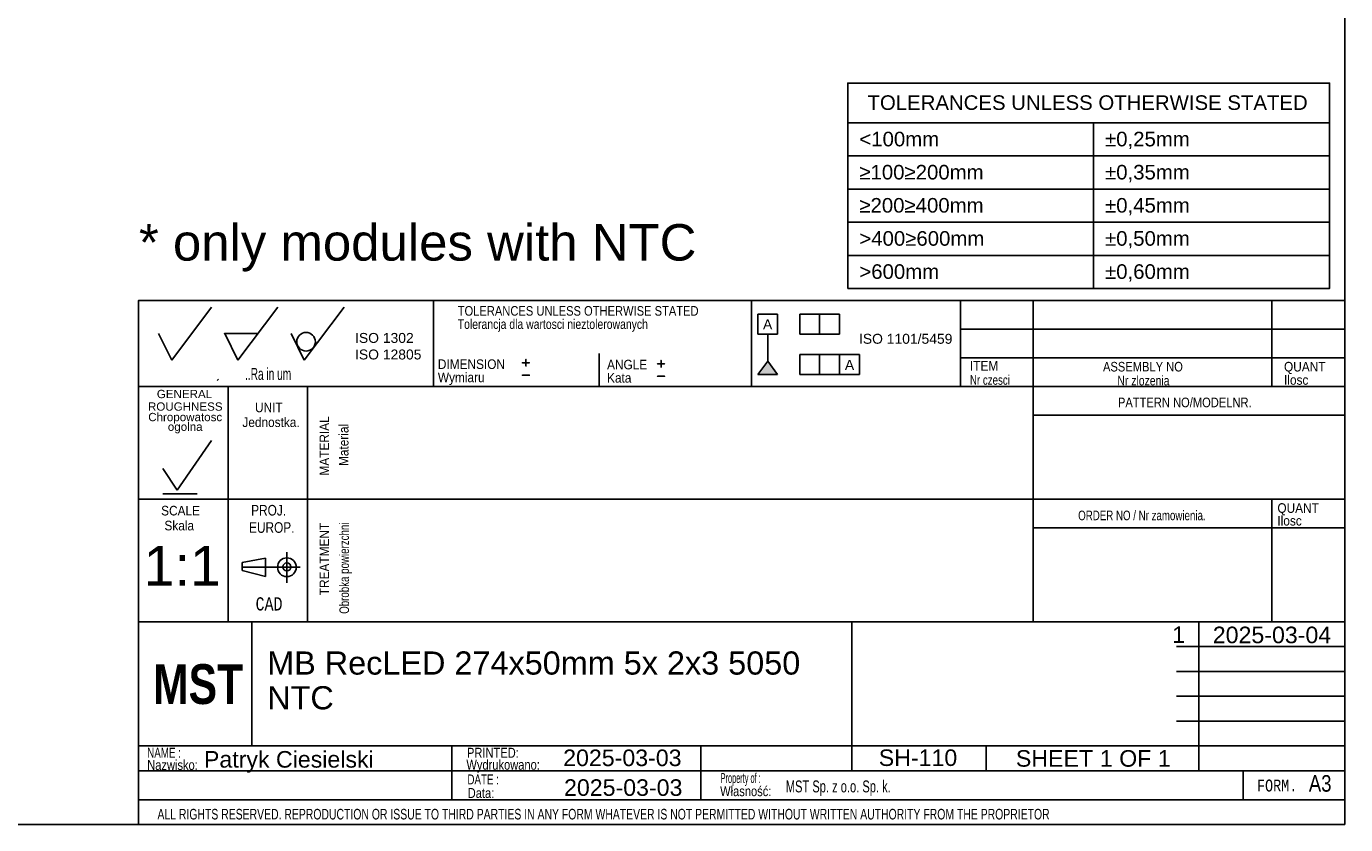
# Model space of a CAD drawing. Header units: millimetres. Extents: x 16 to 406, y 14 to 285.
# Tile 8 of 11: x 207 to 406, y 14 to 134. Entities that reach past the tile are written whole.
import ezdxf
from ezdxf.enums import TextEntityAlignment as Align
from ezdxf.lldxf.tags import DXFTag

# ---------------------------------------------------------------- set-up
doc = ezdxf.new("R2010")
doc.units = ezdxf.units.MM
for name, color, linetype in [('10', 7, 'Continuous'), ('Default', 7, 'Continuous'), ('FRAME', 7, 'Continuous')]:
    doc.layers.add(name, color=color, linetype=linetype)
doc.styles.add('SEACAD_Arial', font='arial.ttf')
doc.styles.add('SEACAD_Lucida_Console', font='lucon.TTF', dxfattribs={"width": 0.8})
tags = doc.linetypes.add('CENTER2', pattern=[28.575, 19.05, -3.175, 3.175, -3.175]).pattern_tags.tags
tags[10:11] = [DXFTag(74, 4), DXFTag(75, 0), DXFTag(340, '0'), DXFTag(46, 0.0), DXFTag(50, 0.0), DXFTag(44, 0.0), DXFTag(45, 0.0)]
tags[8:9] = [DXFTag(74, 4), DXFTag(75, 0), DXFTag(340, '0'), DXFTag(46, 0.0), DXFTag(50, 0.0), DXFTag(44, 0.0), DXFTag(45, 0.0)]
tags[6:7] = [DXFTag(74, 4), DXFTag(75, 0), DXFTag(340, '0'), DXFTag(46, 0.0), DXFTag(50, 0.0), DXFTag(44, 0.0), DXFTag(45, 0.0)]
tags[4:5] = [DXFTag(74, 4), DXFTag(75, 0), DXFTag(340, '0'), DXFTag(46, 0.0), DXFTag(50, 0.0), DXFTag(44, 0.0), DXFTag(45, 0.0)]

# ---------------------------------------------------------------- blocks, each defined once
blk = doc.blocks.new('SEANNOT_GROUP17')
at = {"layer": 'Default', "color": 7, "linetype": 'Continuous', "style": 'SEACAD_Arial'}
for s, p in [('MB RecLED 274x50mm 5x 2x3 5050', (243.07, 39.72)), ('NTC', (243.07, 34.47))]:
    blk.add_text(s, height=3.5, dxfattribs=at).set_placement(p, align=Align.TOP_LEFT)
blk = doc.blocks.new('SEANNOT_GROUP18')
at = {"layer": 'Default', "color": 7, "linetype": 'Continuous', "style": 'SEACAD_Arial'}
blk.add_text('Patryk Ciesielski', height=2.5, dxfattribs=at).set_placement((233.53, 24.68), align=Align.TOP_LEFT)
blk = doc.blocks.new('SEANNOT_GROUP19')
at = {"layer": 'Default', "color": 7, "linetype": 'Continuous', "style": 'SEACAD_Arial'}
blk.add_text('SH-110', height=2.5, dxfattribs=at).set_placement((335.35, 24.93), align=Align.TOP_LEFT)
blk = doc.blocks.new('SEANNOT_GROUP20')
at = {"layer": 'Default', "color": 7, "linetype": 'Continuous', "style": 'SEACAD_Arial'}
blk.add_text('2025-03-03', height=2.5, dxfattribs=at).set_placement((287.86, 20.42), align=Align.TOP_LEFT)
blk = doc.blocks.new('SEANNOT_GROUP21')
at = {"layer": 'Default', "color": 7, "linetype": 'Continuous', "style": 'SEACAD_Arial'}
blk.add_text('1:1', height=6, dxfattribs=at).set_placement((224.43, 55.64), align=Align.TOP_LEFT)
blk = doc.blocks.new('SEANNOT_GROUP22')
at = {"layer": 'Default', "color": 7, "linetype": 'Continuous', "style": 'SEACAD_Arial'}
blk.add_text('2025-03-03', height=2.5, dxfattribs=at).set_placement((287.73, 24.91), align=Align.TOP_LEFT)
blk = doc.blocks.new('SEANNOT_GROUP23')
at = {"layer": 'Default', "color": 7, "linetype": 'Continuous', "style": 'SEACAD_Arial'}
blk.add_text('1', height=2.5, dxfattribs=at).set_placement((379.63, 43.5), align=Align.TOP_LEFT)
blk = doc.blocks.new('SEANNOT_GROUP24')
at = {"layer": 'Default', "color": 7, "linetype": 'Continuous', "style": 'SEACAD_Arial'}
for s, p in [('SHEET ', (356.04, 24.82)), ('1', (368.7, 24.82)), (' OF ', (370.66, 24.82)), ('1', (377.45, 24.82))]:
    blk.add_text(s, height=2.5, dxfattribs=at).set_placement(p, align=Align.TOP_LEFT)
blk = doc.blocks.new('SEANNOT_GROUP25')
at = {"layer": 'Default', "color": 7, "linetype": 'Continuous', "style": 'SEACAD_Arial'}
blk.add_text('2025-03-04', height=2.5, dxfattribs=at).set_placement((385.75, 43.46), align=Align.TOP_LEFT)
blk = doc.blocks.new('SE2')
at = {"layer": 'FRAME', "color": 7, "linetype": 'Continuous'}
for p, q in [((330.66, 119.5), (403.36, 119.5)), ((367.73, 119.5), (367.73, 114.5)), ((330.66, 114.5), (403.36, 114.5)), ((367.73, 114.5), (367.73, 109.5)), ((330.66, 109.5), (403.36, 109.5)), ((367.73, 109.5), (367.73, 104.5)), ((330.66, 104.5), (403.36, 104.5)), ((367.73, 104.5), (367.73, 99.5)), ((330.66, 99.5), (403.36, 99.5)), ((367.73, 99.5), (367.73, 94.5))]:
    blk.add_line(p, q, dxfattribs=at)
blk.add_lwpolyline([(330.66, 94.5), (330.66, 125.5), (403.36, 125.5), (403.36, 94.5), (330.66, 94.5)], dxfattribs=at)
at = {"layer": 'FRAME', "color": 7, "linetype": 'Continuous', "style": 'SEACAD_Arial'}
for s, p in [('TOLERANCES UNLESS OTHERWISE STATED', (333.65, 123.65)), ('<100mm', (332.42, 118.15)), ('±0,25mm', (369.49, 118.15)), ('≥100≥200mm', (332.42, 113.15)), ('±0,35mm', (369.49, 113.15)), ('≥200≥400mm', (332.42, 108.15)), ('±0,45mm', (369.49, 108.15)), ('>400≥600mm', (332.42, 103.15)), ('±0,50mm', (369.49, 103.15)), ('>600mm', (332.42, 98.15)), ('±0,60mm', (369.49, 98.15))]:
    blk.add_text(s, height=2.2, dxfattribs=at).set_placement(p, align=Align.TOP_LEFT)

msp = doc.modelspace()

# ---------------------------------------------------------------- hatches: boundary and pattern name
at = {"layer": 'Default', "linetype": 'Continuous'}
msp.add_hatch(color=7, dxfattribs=at).paths.add_polyline_path([(318.589, 83.506), (317.089, 81.521), (320.089, 81.521)])

# ---------------------------------------------------------------- linework, layer by layer
at = {"layer": '10', "color": 7, "linetype": 'Continuous'}
for p, q in [((228.666, 83.702), (234.666, 91.702)), ((238.666, 83.702), (244.666, 91.702)), ((248.666, 83.702), (254.666, 91.702)), ((268.166, 92.702), (268.166, 79.702)), ((316.166, 92.702), (316.166, 79.702)), ((347.666, 92.702), (347.666, 79.702)), ((358.666, 92.702), (358.666, 44.202)), ((394.666, 92.702), (394.666, 79.702)), ((226.666, 87.702), (228.666, 83.702)), ((236.666, 87.702), (241.666, 87.702)), ((236.666, 87.702), (238.666, 83.702)), ((246.666, 87.702), (248.666, 83.702)), ((405.666, 88.369), (347.666, 88.369)), ((293.166, 84.702), (293.166, 79.702)), ((405.666, 84.036), (347.666, 84.036)), ((405.666, 79.702), (223.666, 79.702)), ((235.541, 80.629), (235.717, 80.835)), ((237.166, 79.702), (237.166, 44.202)), ((237.166, 79.702), (237.166, 45.702)), ((249.166, 79.702), (249.166, 44.202)), ((405.666, 75.369), (358.666, 75.369)), ((229.469, 64.067), (234.668, 71.572)), ((227.327, 67.349), (229.469, 64.067)), ((405.666, 62.702), (223.666, 62.702)), ((227.327, 63.528), (232.526, 63.528)), ((394.666, 62.702), (394.666, 44.202)), ((405.666, 58.369), (358.666, 58.369)), ((239.312, 53.117), (242.798, 53.809)), ((242.798, 53.809), (242.798, 51.041)), ((246.041, 54.678), (246.041, 50.07)), ((246.041, 54.678), (246.041, 50.07)), ((239.312, 51.925), (239.312, 53.117)), ((242.798, 51.041), (239.312, 51.925)), ((331.291, 44.202), (223.666, 44.202)), ((331.166, 44.202), (223.666, 44.202)), ((240.77, 25.544), (240.77, 44.294)), ((380.291, 44.202), (405.791, 44.202)), ((383.666, 21.702), (383.666, 44.202)), ((380.291, 40.452), (405.791, 40.452)), ((380.291, 36.702), (405.791, 36.702)), ((380.291, 32.952), (405.791, 32.952)), ((380.291, 29.202), (405.791, 29.202)), ((223.666, 25.452), (405.791, 25.452)), ((270.926, 25.414), (270.926, 17.289)), ((308.524, 25.452), (308.524, 17.327)), ((351.541, 25.452), (351.541, 21.702)), ((223.666, 21.702), (380.291, 21.702)), ((390.354, 21.702), (390.354, 17.327)), ((223.666, 17.327), (405.666, 17.327))]:
    msp.add_line(p, q, dxfattribs=at)
at = {"layer": '10', "color": 7, "linetype": 'CENTER2'}
msp.add_line((239.312, 52.425), (248.028, 52.425), dxfattribs=at)
at = {"layer": '10', "color": 7, "linetype": 'Continuous'}
for points in [[(405.666, 13.577), (405.666, 284.577), (15.666, 284.577), (15.666, 13.577), (405.666, 13.577)], [(405.666, 13.577), (405.666, 92.702), (223.666, 92.702), (223.666, 13.577), (405.666, 13.577)], [(331.291, 44.202), (331.291, 21.702), (405.666, 21.702), (405.666, 44.202), (331.291, 44.202)]]:
    msp.add_lwpolyline(points, dxfattribs=at)
for centre, radius in [((248.939, 86.457), 1.402), ((246.041, 52.425), 1.415), ((246.041, 52.484), 0.607)]:
    msp.add_circle(centre, radius, dxfattribs=at)
msp.add_point((236.666, 87.702), dxfattribs=at)
at = {"layer": 'Default', "color": 7, "linetype": 'Continuous'}
for p, q in [((317.089, 87.611), (317.089, 90.611)), ((317.089, 90.611), (320.089, 90.611)), ((320.089, 90.611), (320.089, 87.611)), ((323.424, 87.611), (323.424, 90.611)), ((323.424, 90.611), (329.424, 90.611)), ((326.424, 90.611), (326.424, 87.611)), ((329.424, 90.611), (329.424, 87.611)), ((320.089, 87.611), (317.089, 87.611)), ((318.589, 83.506), (318.589, 87.611)), ((329.424, 87.611), (323.424, 87.611)), ((323.424, 81.521), (323.424, 84.521)), ((323.424, 84.521), (332.424, 84.521)), ((326.424, 84.521), (326.424, 81.521)), ((329.424, 81.521), (329.424, 84.521)), ((332.424, 84.521), (332.424, 81.521)), ((317.089, 81.521), (318.589, 83.506)), ((318.589, 83.506), (320.089, 81.521)), ((320.089, 81.521), (317.089, 81.521)), ((332.424, 81.521), (323.424, 81.521))]:
    msp.add_line(p, q, dxfattribs=at)

# ---------------------------------------------------------------- block references
at = {"layer": 'Default'}
for name in ['SEANNOT_GROUP21', 'SEANNOT_GROUP23', 'SEANNOT_GROUP25', 'SEANNOT_GROUP17', 'SEANNOT_GROUP18', 'SEANNOT_GROUP22', 'SEANNOT_GROUP19', 'SEANNOT_GROUP24', 'SEANNOT_GROUP20']:
    msp.add_blockref(name, (0, 0), dxfattribs=at)
at = {"layer": 'FRAME'}
msp.add_blockref('SE2', (0, 0), dxfattribs=at)

# ---------------------------------------------------------------- texts
at = {"layer": '10', "attachment_point": 1}
for s, insert, char_height, width, style in [('{\\farial rounded mt|b0||i0||c0|p34;\\C7;\\H1.45000002;\\W0.83002;TOLERANCES UNLESS OTHERWISE STATED}', (271.823, 91.84), 1.45, 38.61414, 'SEACAD_Arial'), ('{\\farial rounded mt|b0||i0||c0|p34;\\C7;\\H1.45000002;\\W0.77704;Tolerancja dla wartosci nieztolerowanych}', (271.823, 89.84), 1.45, 36.02936, 'SEACAD_Arial'), ('{\\farial rounded mt|b0||i0||c0|p34;\\C7;\\H1.45000002;\\W0.883;DIMENSION}', (268.823, 83.801), 1.45, 10.15001, 'SEACAD_Arial'), ('{\\farial rounded mt|b0||i0||c0|p34;\\C7;\\H1.45000002;\\W0.883;ANGLE}', (294.351, 83.737), 1.45, 6.05218, 'SEACAD_Arial'), ('{\\farial rounded mt|b0||i0||c0|p34;\\C7;\\H1.8;\\W0.608;..Ra in um}', (239.73, 82.502), 1.8, 8.92175, 'SEACAD_Arial'), ('{\\farial rounded mt|b0||i0||c0|p34;\\C7;\\H1.45000002;\\W0.883;Wymiaru}', (268.823, 81.801), 1.45, 8.67569, 'SEACAD_Arial'), ('{\\farial rounded mt|b0||i0||c0|p34;\\C7;\\H1.45000002;\\W0.883;Kata}', (294.351, 81.737), 1.45, 5.07501, 'SEACAD_Arial'), ('{\\farial rounded mt|b0||i0||c0|p34;\\C7;\\H1.45000002;\\W0.883;ITEM}', (349.106, 83.545), 1.45, 4.25544, 'SEACAD_Arial'), ('{\\farial rounded mt|b0||i0||c0|p34;\\C7;\\H1.45000002;\\W0.83002;ASSEMBLY NO}', (369.185, 83.418), 1.45, 12.82936, 'SEACAD_Arial'), ('{\\farial rounded mt|b0||i0||c0|p34;\\C7;\\H1.45000002;\\W0.883;QUANT}', (396.497, 83.418), 1.45, 6.24131, 'SEACAD_Arial'), ('{\\farial rounded mt|b0||i0||c0|p34;\\C7;\\H1.45000002;\\W0.72406;Nr czesci }', (349.106, 81.418), 1.45, 7.78588, 'SEACAD_Arial'), ('{\\farial rounded mt|b0||i0||c0|p34;\\C7;\\H1.45000002;\\W0.77704;Nr zlozenia}', (371.349, 81.319), 1.45, 9.50428, 'SEACAD_Arial'), ('{\\farial rounded mt|b0||i0||c0|p34;\\C7;\\H1.45000002;\\W0.883;Ilosc}', (396.497, 81.418), 1.45, 6.93479, 'SEACAD_Arial'), ('{\\farial rounded mt|b0||i0||c0|p34;\\C7;\\H1.45000002;\\W0.83002;PATTERN NO/MODELNR.}', (371.438, 78.024), 1.45, 21.43479, 'SEACAD_Arial'), ('{\\farial rounded mt|b0||i0||c0|p34;\\C7;\\H1.45000002;\\W0.883;UNIT}', (241.233, 77.275), 1.45, 4.16088, 'SEACAD_Arial'), ('{\\farial rounded mt|b0||i0||c0|p34;\\C7;\\H1.45000002;\\W0.883;Jednostka.}', (239.329, 75.036), 1.45, 8.72628, 'SEACAD_Arial'), ('{\\farial rounded mt|b0||i0||c0|p34;\\C7;\\H1.45000002;\\W0.883;SCALE}', (227.067, 61.69), 1.45, 5.86305, 'SEACAD_Arial'), ('{\\farial rounded mt|b0||i0||c0|p34;\\C7;\\H1.60000002;\\W0.8;PROJ.}', (240.654, 61.826), 1.6, 5.11305, 'SEACAD_Arial'), ('{\\farial rounded mt|b0||i0||c0|p34;\\C7;\\H1.45000002;\\W0.883;QUANT}', (395.497, 62.085), 1.45, 6.24131, 'SEACAD_Arial'), ('{\\farial rounded mt|b0||i0||c0|p34;\\C7;\\H1.45000002;\\W0.72406;ORDER NO / Nr zamowienia.}', (365.438, 60.97), 1.45, 25.03089, 'SEACAD_Arial'), ('{\\farial rounded mt|b0||i0||c0|p34;\\C7;\\H1.45000002;\\W0.883;Ilosc}', (395.497, 60.165), 1.45, 6.93479, 'SEACAD_Arial'), ('{\\farial rounded mt|b0||i0||c0|p34;\\C7;\\H1.45000002;\\W0.883;Skala}', (227.568, 59.436), 1.45, 5.77723, 'SEACAD_Arial'), ('{\\farial rounded mt|b0||i0||c0|p34;\\C7;\\H1.60000002;\\W0.8;EUROP.}', (240.336, 59.22), 1.6, 6.64349, 'SEACAD_Arial'), ('{\\fLucida Console|b0||i0||c0|p34;\\C7;\\H1.99999998;\\W0.8;CAD}', (241.316, 47.895), 2, 4.53334, 'SEACAD_Lucida_Console'), ('{\\farial rounded mt|b0||i0||c0|p34;\\C7;\\H1.5;\\W0.704;NAME :}', (224.968, 25.176), 1.5, 5.5761, 'SEACAD_Arial'), ('{\\farial rounded mt|b0||i0||c0|p34;\\C7;\\H1.5;\\W0.8;PRINTED:}', (273.216, 25.176), 1.5, 8.9879, 'SEACAD_Arial'), ('{\\farial rounded mt|b0||i0||c0|p34;\\C7;\\H1.5;\\W0.8;Nazwisko:}', (224.968, 23.329), 1.5, 7.67838, 'SEACAD_Arial'), ('{\\farial rounded mt|b0||i0||c0|p34;\\C7;\\H1.5;\\W0.8;Wydrukowano:}', (273.128, 23.366), 1.5, 11.43865, 'SEACAD_Arial'), ('{\\farial rounded mt|b0||i0||c0|p34;\\C7;\\H1.5;\\W0.704;DATE :}', (273.282, 21.148), 1.5, 5.2174, 'SEACAD_Arial'), ('{\\farial rounded mt|b0||i0||c0|p34;\\C7;\\H1.5;\\W0.46208;Property of :}', (311.497, 21.358), 1.5, 8.86958, 'SEACAD_Arial'), ('{\\farial rounded mt|b0||i0||c0|p34;\\C7;\\H1.8;\\W0.667;MST Sp. z o.o. Sp. k.}', (321.317, 20.244), 1.8, 58.30436, 'SEACAD_Arial'), ('{\\fLucida Console|b0||i0||c0|p34;\\C7;\\H1.8;\\W0.8;FORM.}', (392.416, 20.377), 1.8, 6.80001, 'SEACAD_Lucida_Console'), ('{\\farial rounded mt|b0||i0||c0|p34;\\C7;\\H2.50000002;\\W0.8;A3}', (400.244, 21.047), 2.5, 3.31523, 'SEACAD_Arial'), ('{\\farial rounded mt|b0||i0||c0|p34;\\C7;\\H1.5;\\W0.8;Data:}', (273.325, 19.098), 1.5, 6.19566, 'SEACAD_Arial'), ('{\\farial rounded mt|b0||i0||c0|p34;\\C7;\\H1.5;\\W0.8;Własność:}', (311.414, 19.374), 1.5, 10.89131, 'SEACAD_Arial'), ('{\\farial rounded mt|b0||i0||c0|p34;\\C7;\\H1.60000002;\\W0.704;ALL RIGHTS RESERVED. REPRODUCTION OR ISSUE TO THIRD PARTIES IN ANY FORM WHATEVER IS NOT PERMITTED WITHOUT WRITTEN AUTHORITY FROM THE PROPRIETOR}', (226.514, 15.955), 1.6, 148.00001, 'SEACAD_Arial')]:
    msp.add_mtext(s, dxfattribs=dict(at, insert=insert, char_height=char_height, width=width, style=style))
at = {"layer": '10', "char_height": 1.25, "attachment_point": 1}
for s, insert, width in [('{\\fArial|b0||i0||c0|p34;\\C7;\\H1.2499998;\\W1.;GENERAL}', (226.419, 79.196), 8.3424), ('{\\fArial|b0||i0||c0|p34;\\C7;\\H1.2499998;\\W1.;ROUGHNESS}', (225.084, 77.302), 11.22283)]:
    msp.add_mtext(s, dxfattribs=dict(at, insert=insert, width=width))
at = {"layer": '10', "insert": (230.703, 74.174), "char_height": 1.25, "width": 11.65265, "attachment_point": 5, "line_spacing_factor": 0.7}
msp.add_mtext('{\\fArial|b0||i0||c0|p34;\\C7;\\H1.24999998;\\W1.;Chropowatosc\\P}{\\fArial|b0||i0||c0|p34;\\C7;\\H1.24999998;\\W1.;ogolna}', dxfattribs=at)
at = {"layer": '10', "char_height": 1.45, "attachment_point": 1, "rotation": 89.99999, "style": 'SEACAD_Arial'}
for s, insert, width in [('{\\farial rounded mt|b0||i0||c0|p34;\\C7;\\H1.45000002;\\W0.883;MATERIAL}', (250.968, 66.261), 8.92066), ('{\\farial rounded mt|b0||i0||c0|p34;\\C7;\\H1.45000002;\\W0.883;Material}', (253.888, 67.703), 7.15315), ('{\\farial rounded mt|b0||i0||c0|p34;\\C7;\\H1.45000002;\\W0.883;TREATMENT}', (250.968, 48.199), 10.87501), ('{\\farial rounded mt|b0||i0||c0|p34;\\C7;\\H1.45000002;\\W0.72406;Obrobka powierzchni}', (253.968, 45.395), 17.04755)]:
    msp.add_mtext(s, dxfattribs=dict(at, insert=insert, width=width))
at = {"layer": 'Default'}
for s, insert, char_height, width, attachment_point in [('{\\fArial CE|b0||i0||c0|p34;\\C7;\\H5.5;\\W1.;* only modules with NTC}', (223.724, 104.209), 5.5, 92.85436, 1), ('{\\fArial CE|b0||i0||c0|p34;\\C7;\\H1.5;\\W1.;A}', (318.583, 89.835), 1.5, 1.40218, 2), ('{\\fArial|b0||i0||c0|p34;\\C7;\\H1.5;\\W1.;ISO 1302 \\P}{\\fArial|b0||i0||c0|p34;\\C7;\\H1.5;\\W1.;ISO 12805}', (256.327, 87.785), 1.5, 10.48633, 1), ('{\\fArial|b0||i0||c0|p34;\\C7;\\H1.5;\\W1.;ISO 1101/5459}', (339.414, 87.653), 1.5, 14.66134, 2), ('{\\fSolid Edge ISO|b0||i0||c0|p34;\\C7;\\H2.5;\\W1.;+\\P}', (281.293, 84.797), 2.5, 1.88245, 1), ('{\\fSolid Edge ISO|b0||i0||c0|p34;\\C7;\\H2.5;\\W1.;+\\P}', (301.686, 84.64), 2.5, 1.88245, 1), ('{\\fArial CE|b0||i0||c0|p34;\\C7;\\H1.5;\\W1.;A}', (330.939, 83.709), 1.5, 1.40218, 2), ('{\\fSolid Edge ISO|b0||i0||c0|p34;\\C7;\\H2.5;\\W1.;-\\P}', (281.293, 82.914), 2.5, 1.88245, 1), ('{\\fSolid Edge ISO|b0||i0||c0|p34;\\C7;\\H2.5;\\W1.;-\\P}', (301.686, 82.758), 2.5, 1.88245, 1), ('{\\fImpact|b0||i0||c0|p34;\\C7;\\H6.;\\W1.;MST}', (225.853, 37.789), 6, 14.45318, 1)]:
    msp.add_mtext(s, dxfattribs=dict(at, insert=insert, char_height=char_height, width=width, attachment_point=attachment_point))

doc.saveas('drawing.dxf')
